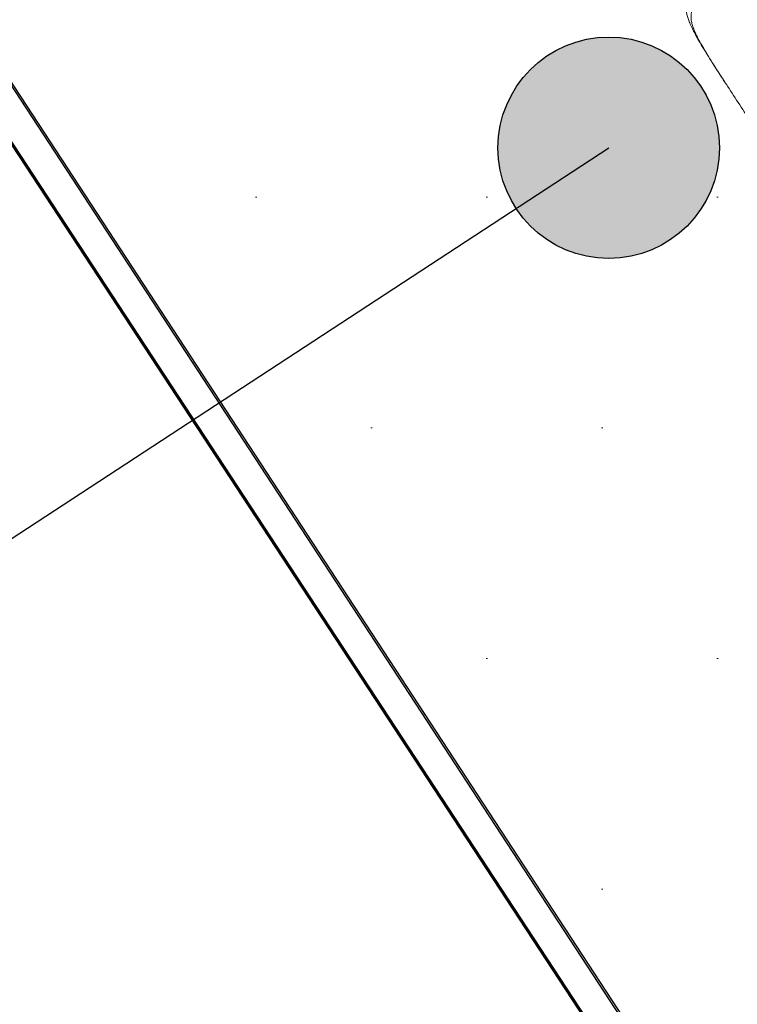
# Model space of a CAD drawing. Header units: metres. Extents: x 7480610 to 7484249, y 5635545 to 5637635.
# Tile 14 of 53: x 7480662.619 to 7480663.397, y 5637427.375 to 5637428.443. Entities that reach past the tile are written whole.
import ezdxf

# ---------------------------------------------------------------- set-up
doc = ezdxf.new("R2010")
doc.units = ezdxf.units.M
doc.header["$MEASUREMENT"] = 0
for name, color, linetype in [('_x-ref_mapa', 7, 'Continuous'), ('A_chodnik', 190, 'Continuous'), ('PFU-01 - Plan sytuacyjny Horn - x-ref architektura - 2024.12.04$0$A_chodnik', 190, 'Continuous'), ('PFU-01 - Plan sytuacyjny Horn - x-ref architektura - 2024.12.04$0$A_mała architektura', 140, 'Continuous'), ('PFU-01 - Plan sytuacyjny Horn - x-ref architektura - 2024.12.04$0$A_opisy', 3, 'Continuous')]:
    doc.layers.add(name, color=color, linetype=linetype)
for name, color, linetype, lineweight in [('dr_obrzeże 8x30 H0', 160, 'Continuous', 50), ('dr_proj_wyp chodnik', 40, 'Continuous', 20), ('dr_proj_wyp zieleń', 80, 'Continuous', 20), ('dr_wymiar', 4, 'Continuous', 35)]:
    doc.layers.add(name, color=color, linetype=linetype, lineweight=lineweight)
doc.styles.add('WYMIARY', font='ROMANS.shx', dxfattribs={"width": 0.6})
doc.dimstyles.new('dr 1-500', dxfattribs={"dimscale": 5, "dimtxt": 0.2, "dimasz": 0.15, "dimexe": 0.1, "dimexo": 0.1, "dimgap": 0.05, "dimtad": 1, "dimzin": 12, "dimdsep": 46, "dimtxsty": 'WYMIARY', "dimcen": 0.15, "dimclre": 256, "dimaunit": 2, "dimadec": 3, "dimazin": 0, "dimtfac": 1, "dimtmove": 0, "dimatfit": 3, "dimfxl": 10, "dimtolj": 1, "dimtzin": 0, "dimarcsym": 0})

# ---------------------------------------------------------------- blocks, each defined once
blk = doc.blocks.new('*D5')
at = {"layer": 'Defpoints', "color": 0, "lineweight": 70, "transparency": 16777216}
for p in [(7480661.4084, 5637435.1599), (7480670.7242, 5637420.9396), (7480670.7264, 5637420.941)]:
    blk.add_point(p, dxfattribs=at)
at = {"layer": 'dr_wymiar', "lineweight": -2, "transparency": 16777216}
for p, q in [((7480660.9902, 5637434.8858), (7480660.988, 5637434.8844)), ((7480670.3082, 5637420.6669), (7480670.306, 5637420.6655))]:
    blk.add_line(p, q, dxfattribs=at)
at = {"layer": 'dr_wymiar', "color": 0, "lineweight": -2, "transparency": 16777216}
blk.add_line((7480661.8173, 5637434.5311), (7480670.3131, 5637421.5669), dxfattribs=at)
at = {"layer": 'dr_wymiar', "color": 0, "lineweight": 70, "transparency": 16777216}
for points in [[(7480661.9219, 5637434.5996), (7480661.7128, 5637434.4626), (7480661.4062, 5637435.1584)], [(7480670.4176, 5637421.6354), (7480670.2085, 5637421.4983), (7480670.7242, 5637420.9396)]]:
    blk.add_solid(points, dxfattribs=at)
at = {"layer": 'dr_wymiar', "color": 0, "transparency": 16777216, "insert": (7480666.6925, 5637428.4601), "char_height": 1, "attachment_point": 5, "rotation": 303.2377, "style": 'WYMIARY'}
blk.add_mtext('\\A1;17', dxfattribs=at)
blk = doc.blocks.new('PFU-01 - Plan sytuacyjny Horn - x-ref architektura - 2024.12.04$0$Stojak na rowery')
at = {"lineweight": 20}
blk.add_line((0, 187.5, -77.7), (0, 186.1, -77.7), dxfattribs=at)
for points, knots in [([(0, 241.8, -77.7), (0, 225.7, -77.7), (0, 208.5, -77.7), (0, 188, -77.7), (0, 179.4, -77.7), (0.1, 168.7, -77.7), (0.2, 157.9, -77.7), (0.6, 148.1, -77.7), (1, 139.1, -77.7), (1.6, 132.4, -77.7), (2.2, 127.7, -77.7), (2.7, 124.6, -77.7), (3.2, 121.7, -77.7), (3.9, 119.1, -77.7), (4.5, 116.7, -77.7), (5.4, 113.9, -77.7), (6.8, 110.8, -77.7), (8.8, 107.7, -77.7), (11.1, 105.1, -77.7), (13.7, 102.9, -77.7), (16.1, 101.3, -77.7), (18.4, 99.8, -77.7), (20.2, 98.6, -77.7), (22.1, 97.5, -77.7), (23.3, 96.6, -77.7), (24.3, 96, -77.7), (24.9, 95.6, -77.7), (25, 95.5, -77.7)], [0, 0, 0, 0, 48.169918, 51.58869, 61.688977, 73.812511, 83.70556, 94.245123, 103.195469, 110.776267, 114.218901, 117.343482, 120.38362, 122.975446, 125.466602, 127.665532, 131.808027, 135.564936, 138.795382, 142.308293, 145.733372, 147.36682, 150.643805, 152.204291, 153.845108, 155.144056, 155.806289, 155.806289, 155.806289, 155.806289]), ([(26.8, 83.7, -77.7), (26.3, 84, -77.7), (25.4, 84.6, -77.7), (24.1, 85.4, -77.7), (22.3, 86.6, -77.7), (20.5, 87.8, -77.7), (18.1, 89.3, -77.7), (15.8, 90.9, -77.7), (13.2, 93, -77.7), (10.8, 95.3, -77.7), (8.7, 97.9, -77.7), (7, 101, -77.7), (5.5, 104.6, -77.7), (4.5, 108, -77.7), (3.7, 111.1, -77.7), (3, 114.9, -77.7), (2.2, 120.2, -77.7), (1.6, 126, -77.7), (1.2, 131.2, -77.7), (0.8, 137.2, -77.7), (0.4, 145.5, -77.7), (0.2, 156.7, -77.7), (0, 170.4, -77.7), (0, 180.4, -77.7), (0, 186.1, -77.7)], [0, 0, 0, 0, 1.702016, 3.301906, 4.796607, 8.111506, 9.74608, 13.215252, 16.669808, 19.725564, 23.107631, 26.596111, 30.427024, 34.706117, 37.263525, 40.030538, 46.253669, 53.463375, 57.510835, 61.883068, 71.397763, 82.517512, 95.564014, 112.5043, 112.5043, 112.5043, 112.5043])]:
    blk.add_open_spline(points, degree=3, knots=knots, dxfattribs=at)
blk = doc.blocks.new('PFU-01 - Plan sytuacyjny Horn - x-ref architektura - 2024.12.04')
at = {"layer": 'PFU-01 - Plan sytuacyjny Horn - x-ref architektura - 2024.12.04$0$A_opisy'}
h = blk.add_hatch(color=4, dxfattribs=at)
h.dxf.hatch_style = 1
h.paths.add_polyline_path([(7480663.3773, 5637428.3038, 1), (7480663.1373, 5637428.3038, 1)])
at = {"layer": 'PFU-01 - Plan sytuacyjny Horn - x-ref architektura - 2024.12.04$0$A_chodnik'}
blk.add_line((7480668.4221, 5637419.4888), (7480659.1403, 5637433.6735), dxfattribs=at)
at = {"layer": 'PFU-01 - Plan sytuacyjny Horn - x-ref architektura - 2024.12.04$0$A_opisy', "color": 4}
blk.add_lwpolyline([(7480661.8718, 5637427.3972), (7480663.2573, 5637428.3038)], dxfattribs=at)
blk.add_circle((7480663.2573, 5637428.3038), 0.12, dxfattribs=at)
at = {"layer": 'PFU-01 - Plan sytuacyjny Horn - x-ref architektura - 2024.12.04$0$A_mała architektura', "xscale": -0.000999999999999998, "yscale": 0.0009999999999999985, "zscale": 0.0009999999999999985, "rotation": 213.1320681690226}
blk.add_blockref('PFU-01 - Plan sytuacyjny Horn - x-ref architektura - 2024.12.04$0$Stojak na rowery', (7480663.2802, 5637428.5326, 0.0777), dxfattribs=at)

msp = doc.modelspace()

# ---------------------------------------------------------------- hatches: boundary and pattern name
at = {"layer": 'dr_proj_wyp chodnik'}
h = msp.add_hatch(dxfattribs=at)
h.set_pattern_fill('DOTS', color=256, scale=4)
h.paths.add_polyline_path([(7480663.7086, 5637436.6672), (7480659.1083, 5637433.6525), (7480668.4263, 5637419.4337), (7480673.0265, 5637422.4483)])
at = {"layer": 'dr_proj_wyp zieleń'}
h = msp.add_hatch(dxfattribs=at)
h.set_pattern_fill('GRASS', color=256)
h.set_pattern_definition([(90, (0, 0), (-0.707106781, 0.707106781), [0.1875, -1.226713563]), (45, (0, 0), (-0.70710678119, 0.70710678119), [0.1875, -0.8125]), (135, (0, 0), (-0.70710678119, -0.70710678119), [0.1875, -0.8125])])
h.paths.add_polyline_path([(7480674.6708, 5637419.9391), (7480673.0265, 5637422.4483), (7480668.4263, 5637419.4337), (7480659.1083, 5637433.6525), (7480663.7086, 5637436.6672), (7480660.03, 5637442.06), (7480655.5756, 5637433.5701), (7480667.5614, 5637415.2801)])

# ---------------------------------------------------------------- linework, layer by layer
at = {"layer": 'A_chodnik'}
msp.add_line((7480668.4238, 5637419.49), (7480659.142, 5637433.6746), dxfattribs=at)
at = {"layer": 'dr_obrzeże 8x30 H0', "lineweight": 70}
msp.add_lwpolyline([(7480659.1083, 5637433.6525), (7480668.4263, 5637419.4337)], dxfattribs=at)

# ---------------------------------------------------------------- block references
at = {"layer": '_x-ref_mapa', "lineweight": 70}
msp.add_blockref('PFU-01 - Plan sytuacyjny Horn - x-ref architektura - 2024.12.04', (0, 0), dxfattribs=at)

# ---------------------------------------------------------------- dimensions: what is measured, and where the dimension line sits
at = {"layer": 'dr_wymiar'}
dim = msp.add_aligned_dim(p1=(7480661.4084, 5637435.1599), p2=(7480670.7264, 5637420.941), distance=-0.0026, dimstyle='dr 1-500', dxfattribs=at)
dim.commit()
dim.dimension.update_dxf_attribs({"geometry": '*D5', "text_midpoint": (7480666.6925, 5637428.4601)})

doc.saveas('drawing.dxf')
